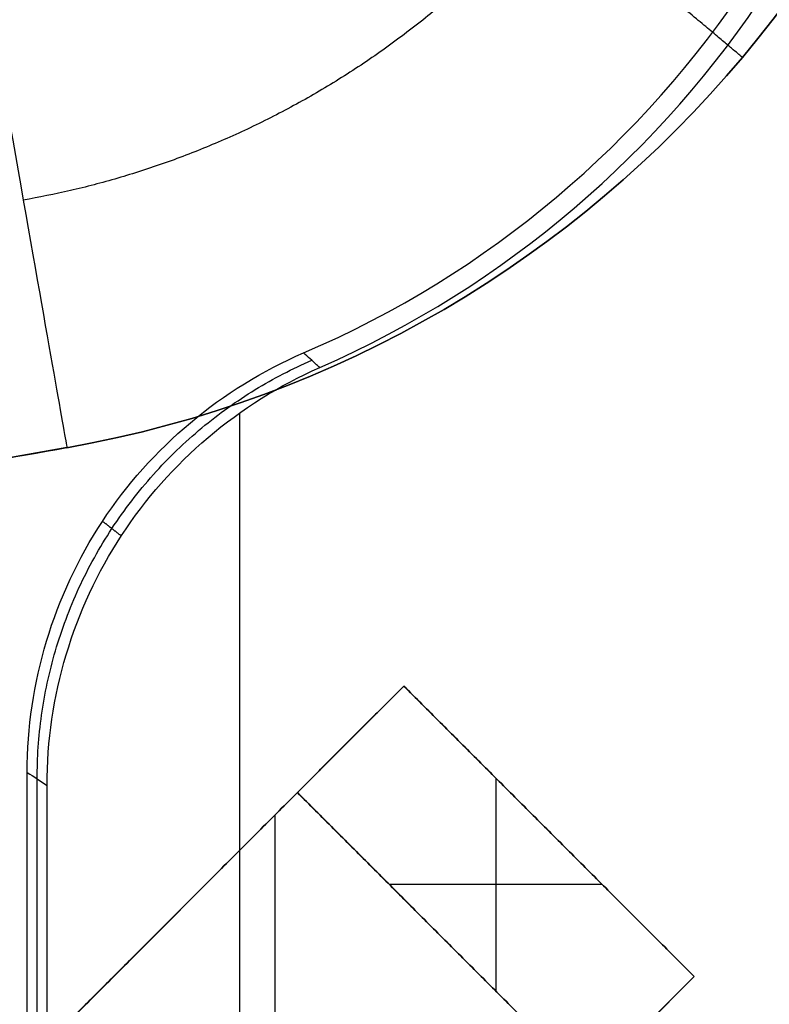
# Model space of a CAD drawing. Header units: millimetres. Extents: x -68 to 68, y -70 to 54.
# Tile 74 of 83: x 31.84 to 33.48, y -39.68 to -37.52. Entities that reach past the tile are written whole.
import ezdxf

# ---------------------------------------------------------------- set-up
doc = ezdxf.new("R2010")
doc.units = ezdxf.units.MM
doc.layers.add('Layer 01', color=7, linetype='Continuous', true_color=0x000000)

# ---------------------------------------------------------------- blocks, each defined once
blk = doc.blocks.new('Extruded-1.step')
at = {"layer": 'Layer 01', "color": 9, "true_color": 0xc0c0c0}
for p, q in [((-0.4349, 0.2015, 0.45), (-0.2015, 0.4349, 0.45)), ((0.4349, -0.2015, 0.45), (-0.2015, 0.4349, 0.45)), ((-0.3182, 0.3182, 0.9), (-0.3182, 0.3182)), ((0, 0.2333), (0, -0.2333)), ((0, 0.2333, 0.9), (0, -0.2333, 0.9)), ((0.2015, -0.4349, 0.45), (-0.4349, 0.2015, 0.45)), ((0.1167, 0.1167, 0.9), (0.1167, 0.1167)), ((0.2333, 0), (-0.2333, 0)), ((0.2333, 0, 0.9), (-0.2333, 0, 0.9)), ((-0.1167, -0.1167, 0.9), (-0.1167, -0.1167)), ((0.2015, -0.4349, 0.45), (0.4349, -0.2015, 0.45)), ((0.3182, -0.3182), (0.3182, -0.3182, 0.9))]:
    blk.add_line(p, q, dxfattribs=at)
for points in [[(-0.4349, 0.2015), (-0.3182, 0.3182), (-0.2015, 0.4349)], [(-0.2015, 0.4349, 0.9), (-0.3182, 0.3182, 0.9), (-0.4349, 0.2015, 0.9)], [(-0.2015, 0.4349), (0.1167, 0.1167), (0.4349, -0.2015)], [(-0.2015, 0.4349, 0.9), (-0.2015, 0.4349, 0.45), (-0.2015, 0.4349)], [(0.4349, -0.2015, 0.9), (0.1167, 0.1167, 0.9), (-0.2015, 0.4349, 0.9)], [(0.2015, -0.4349), (-0.1167, -0.1167), (-0.4349, 0.2015)], [(-0.4349, 0.2015, 0.9), (-0.1167, -0.1167, 0.9), (0.2015, -0.4349, 0.9)], [(-0.4349, 0.2015), (-0.4349, 0.2015, 0.45), (-0.4349, 0.2015, 0.9)], [(0.4349, -0.2015), (0.3182, -0.3182), (0.2015, -0.4349)], [(0.2015, -0.4349, 0.9), (0.3182, -0.3182, 0.9), (0.4349, -0.2015, 0.9)], [(0.4349, -0.2015, 0.9), (0.4349, -0.2015, 0.45), (0.4349, -0.2015)], [(0.2015, -0.4349, 0.9), (0.2015, -0.4349, 0.45), (0.2015, -0.4349)]]:
    blk.add_open_spline(points, degree=2, dxfattribs=at)
blk = doc.blocks.new('6271166944.step')
at = {"layer": 'Layer 01'}
blk.add_blockref('Extruded-1.step', (0, 0), dxfattribs=at)
blk = doc.blocks.new('Extruded-2.step')
at = {"layer": 'Layer 01', "color": 9, "true_color": 0xcfc9b5}
for p, q in [((-0.6859, -0.0495, 0.45), (0.0495, 0.6859, 0.45)), ((0.6859, 0.0495, 0.45), (0.0495, 0.6859, 0.45)), ((0, 0.6364), (0, -0.6364)), ((0, 0.6364, 0.9), (0, -0.6364, 0.9)), ((0.3677, 0.3677, 0.9), (0.3677, 0.3677)), ((-0.3182, 0.3182, 0.9), (-0.3182, 0.3182)), ((-0.0495, -0.6859, 0.45), (0.6859, 0.0495, 0.45)), ((0.6364, 0), (-0.6364, 0)), ((0.6364, 0, 0.9), (-0.6364, 0, 0.9)), ((-0.0495, -0.6859, 0.45), (-0.6859, -0.0495, 0.45)), ((0.3182, -0.3182), (0.3182, -0.3182, 0.9)), ((-0.3677, -0.3677, 0.9), (-0.3677, -0.3677))]:
    blk.add_line(p, q, dxfattribs=at)
for points in [[(-0.6859, -0.0495), (-0.3182, 0.3182), (0.0495, 0.6859)], [(0.0495, 0.6859, 0.9), (-0.3182, 0.3182, 0.9), (-0.6859, -0.0495, 0.9)], [(0.0495, 0.6859), (0.3677, 0.3677), (0.6859, 0.0495)], [(0.0495, 0.6859, 0.9), (0.0495, 0.6859, 0.45), (0.0495, 0.6859)], [(0.6859, 0.0495, 0.9), (0.3677, 0.3677, 0.9), (0.0495, 0.6859, 0.9)], [(0.6859, 0.0495), (0.3182, -0.3182), (-0.0495, -0.6859)], [(-0.0495, -0.6859, 0.9), (0.3182, -0.3182, 0.9), (0.6859, 0.0495, 0.9)], [(0.6859, 0.0495, 0.9), (0.6859, 0.0495, 0.45), (0.6859, 0.0495)], [(-0.0495, -0.6859), (-0.3677, -0.3677), (-0.6859, -0.0495)], [(-0.6859, -0.0495, 0.9), (-0.3677, -0.3677, 0.9), (-0.0495, -0.6859, 0.9)], [(-0.6859, -0.0495), (-0.6859, -0.0495, 0.45), (-0.6859, -0.0495, 0.9)], [(-0.0495, -0.6859, 0.9), (-0.0495, -0.6859, 0.45), (-0.0495, -0.6859)]]:
    blk.add_open_spline(points, degree=2, dxfattribs=at)
blk = doc.blocks.new('6271167104.step')
at = {"layer": 'Layer 01'}
blk.add_blockref('Extruded-2.step', (0, 0), dxfattribs=at)
blk = doc.blocks.new('C78.step')
at = {"layer": 'Layer 01'}
for name, p in [('6271166944.step', (92.8844, -59.4156, -2.5014)), ('6271167104.step', (92.4, -59.9, -2.5014)), ('6271166944.step', (91.9156, -60.3844, -2.5014))]:
    blk.add_blockref(name, p, dxfattribs=at)
blk = doc.blocks.new('c-3-1634222-2-h-3d.step')
at = {"layer": 'Layer 01', "color": 9, "true_color": 0xc0c0c0}
blk.add_line((-8.5534, -3.2941, -7.635), (-9.562, 2.4259, -7.635), dxfattribs=at)
at = {"layer": 'Layer 01', "color": 9, "true_color": 0xc0c0c0, "extrusion": (-0.173648, 0.984808, -4.32194e-11)}
blk.add_arc((7.1155, -8.77, -1.7588), 1.88, 270, 0, dxfattribs=at)
at = {"layer": 'Layer 01', "color": 9, "true_color": 0xc0c0c0}
for centre in [(-6.0914, -2.86, -6.5), (-6.0914, -2.86, -8.77)]:
    blk.add_arc(centre, 2.5, 190, 270, dxfattribs=at)
at = {"layer": 'Layer 01', "color": 9, "true_color": 0xc0c0c0, "extrusion": (0, 0, -1)}
blk.add_arc((6.0914, -2.86, 7.635), 2.5, 270, 350, dxfattribs=at)
at = {"layer": 'Layer 01', "color": 9, "true_color": 0xc0c0c0}
for points in [[(-9.562, 2.4259, -8.77), (-9.0577, -0.4341, -8.77), (-8.5534, -3.2941, -8.77)], [(-9.562, 2.4259, -6.5), (-9.0577, -0.4341, -6.5), (-8.5534, -3.2941, -6.5)], [(-8.5534, -3.2941, -8.77), (-8.5534, -3.2941, -7.635), (-8.5534, -3.2941, -6.5)]]:
    blk.add_open_spline(points, degree=2, dxfattribs=at)
for points, weights in [([(-6.0914, -4.8094, -10.0994), (-7.0811, -4.8094, -10.0994), (-7.8393, -4.1732, -10.0994), (-8.0112, -3.1985, -10.0994)], [1.13247433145, 0.955841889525, 0.955841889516, 1.13247433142]), ([(-7.6984, -4.7751, -8.77), (-7.6984, -4.7751, -9.8713), (-7.1978, -4.1786, -10.65), (-6.4899, -3.3349, -10.65)], [1.171572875, 0.942809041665, 0.942809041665, 1.171572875])]:
    blk.add_rational_spline(points, weights, degree=3, dxfattribs=at)
blk = doc.blocks.new('X9.step')
at = {"layer": 'Layer 01', "rotation": 90.00000250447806}
blk.add_blockref('c-3-1634222-2-h-3d.step', (88.6501, -49.905, 12.5127), dxfattribs=at)
blk = doc.blocks.new('MC403-X_A_090322_MultipleBody.step')
at = {"layer": 'Layer 01'}
for name in ['X9.step', 'C78.step']:
    blk.add_blockref(name, (0, 0), dxfattribs=at)
blk = doc.blocks.new('MC403-X_A_090322_MultipleBody 090322')
at = {"layer": 'Layer 01'}
blk.add_blockref('MC403-X_A_090322_MultipleBody.step', (0, 0), dxfattribs=at)
blk = doc.blocks.new('TRO-13-003 MC403 FRONT CASING270122')
at = {"layer": 'Layer 01', "color": 254, "true_color": 0xcad1ee}
for p, q in [((32.323, -53.4913, 10.9), (32.323, -38.3824, 10.9)), ((31.8791, -42.4, 9.655), (31.8791, -39.1841, 9.655))]:
    blk.add_line(p, q, dxfattribs=at)
for centre, radius, start in [((31.5893, -36.2122, 8.41), 2.2181, 293.2033), ((31.5893, -36.2122, 10.9), 2.2616, 293.7077)]:
    blk.add_arc(centre, radius, start, 0, dxfattribs=at)
for points, knots in [([(31.8573, -39.1699, 8.41), (31.8573, -38.9739, 8.41), (31.9155, -38.782, 8.41), (32.1285, -38.4584, 8.41), (32.2831, -38.3281, 8.41), (32.4632, -38.2509, 8.41)], [0, 0, 0, 0, 0.591042, 0.591042, 1.182084, 1.182084, 1.182084, 1.182084]), ([(32.4986, -38.2829, 10.9), (32.4963, -38.2808, 10.7365), (32.494, -38.2787, 10.5731), (32.4916, -38.2766, 10.4096), (32.4822, -38.2681, 9.7431), (32.4727, -38.2595, 9.0765), (32.4632, -38.2509, 8.41)], [0, 0, 0, 0, 0.490457, 0.490457, 0.490457, 2.490457, 2.490457, 2.490457, 2.490457]), ([(31.9008, -39.1984, 10.9), (31.9008, -39.0039, 10.9), (31.9587, -38.8118, 10.9), (32.1692, -38.4901, 10.9), (32.3206, -38.3611, 10.9), (32.4986, -38.2829, 10.9)], [-1.172911, -1.172911, -1.172911, -1.172911, -0.586455, -0.586455, 0, 0, 0, 0])]:
    blk.add_open_spline(points, degree=3, knots=knots, dxfattribs=at)
for points, weights, degree in [([(31.879, -39.1841, 9.6532), (31.8792, -38.5281, 9.6607), (32.4809, -38.2669, 9.6532)], [1, 0.836133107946, 1], 2), ([(32.0224, -38.6195, 8.41), (32.0361, -38.6303, 9.2396), (32.0498, -38.641, 10.0696), (32.0635, -38.6517, 10.9)], [0.917457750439, 0.917866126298, 0.918268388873, 0.918664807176], 3)]:
    blk.add_rational_spline(points, weights, degree=degree, dxfattribs=at)
for points, degree in [([(31.8573, -42.4, 8.41), (31.8573, -40.7849, 8.41), (31.8573, -39.1699, 8.41)], 2), ([(31.8573, -39.1699, 8.41), (31.8718, -39.1794, 9.24), (31.8863, -39.1889, 10.07), (31.9008, -39.1984, 10.9)], 3), ([(31.9008, -42.4, 10.9), (31.9008, -40.7992, 10.9), (31.9008, -39.1984, 10.9)], 2)]:
    blk.add_open_spline(points, degree=degree, dxfattribs=at)

msp = doc.modelspace()

# ---------------------------------------------------------------- block references
at = {"layer": 'Layer 01'}
for name, p in [('TRO-13-003 MC403 FRONT CASING270122', (0, 0)), ('MC403-X_A_090322_MultipleBody 090322', (-60, 20, 1.6014))]:
    msp.add_blockref(name, p, dxfattribs=at)

doc.saveas('drawing.dxf')
